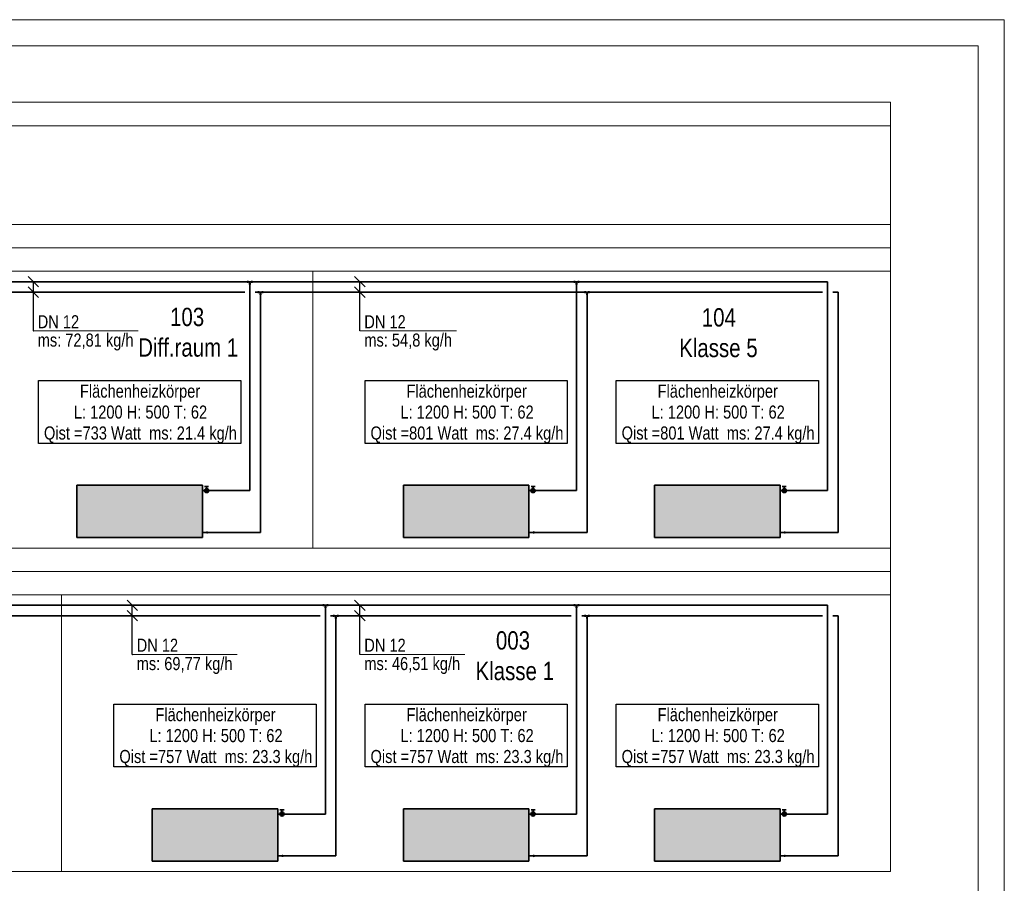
# Model space of a CAD drawing. Extents: x -88 to 926, y 37 to 334.
# Tile 12 of 12: x 738 to 926, y 169 to 334. Entities that reach past the tile are written whole.
import ezdxf
from ezdxf.lldxf.tags import DXFTag

# ---------------------------------------------------------------- set-up
doc = ezdxf.new("R2010")
doc.units = 0
doc.layers.get('0').update_dxf_attribs({"lineweight": 13})
for name, color, linetype, lineweight, true_color in [('H_BI_Heizkoerper', 1, 'Continuous', 35, 0xff0000), ('H_BI_Heizkoerperflaeche', 7, 'Continuous', 35, 0xffcccc), ('H_BI_Ruecklauf', 5, 'fein_strichliert', 35, 0x0000ff), ('H_BI_Vorlauf', 7, 'Continuous', 35, 0xed0e24), ('X_BI_Schemaaufbau', 9, 'Continuous', 18, 0x808080)]:
    doc.layers.add(name, color=color, linetype=linetype, lineweight=lineweight, true_color=true_color)
for name, color, linetype, lineweight in [('H_BI_Heizkoerpertext', 7, 'Continuous', 25), ('H_BI_Text', 7, 'Continuous', 25), ('X_BI_Geometrie', 7, 'Continuous', 13)]:
    doc.layers.add(name, color=color, linetype=linetype, lineweight=lineweight)
doc.styles.get("Standard").update_dxf_attribs({"font": 'arial.ttf'})
tags = doc.linetypes.add('fein_strichliert', pattern=[4, 1, -2, 1]).pattern_tags.tags
tags[8:9] = [DXFTag(74, 4), DXFTag(75, 0), DXFTag(340, '0'), DXFTag(46, 0.0), DXFTag(50, 0.0), DXFTag(44, 0.0), DXFTag(45, 0.0)]
tags[6:7] = [DXFTag(74, 4), DXFTag(75, 0), DXFTag(340, '0'), DXFTag(46, 0.0), DXFTag(50, 0.0), DXFTag(44, 0.0), DXFTag(45, 0.0)]
tags[4:5] = [DXFTag(74, 4), DXFTag(75, 0), DXFTag(340, '0'), DXFTag(46, 0.0), DXFTag(50, 0.0), DXFTag(44, 0.0), DXFTag(45, 0.0)]

# ---------------------------------------------------------------- blocks, each defined once
blk = doc.blocks.new('Blockreferenz-A03ENM1PI0', base_point=(-88.02, 36.58))
at = {"color": 0, "linetype": 'ByBlock', "lineweight": -2, "ltscale": 0.13}
for p, q in [((925.98, 333.58), (-88.02, 333.58)), ((925.98, 36.58), (925.98, 333.58)), ((920.98, 328.58), (-68.02, 328.58)), ((920.98, 41.58), (920.98, 328.58))]:
    blk.add_line(p, q, dxfattribs=at)
blk = doc.blocks.new('Polylinie-A03ENM1RI0', base_point=(-31.31, 170.78))
at = {"color": 0, "linetype": 'ByBlock', "lineweight": -2, "ltscale": 0.18}
for p, q in [((431.13, 223.68), (904.21, 223.68)), ((904.21, 223.68), (904.21, 170.78)), ((904.21, 170.78), (-31.31, 170.78))]:
    blk.add_line(p, q, dxfattribs=at)
blk = doc.blocks.new('Polylinie-A03ENM1TI0', base_point=(-31.31, 232.6))
at = {"color": 0, "linetype": 'ByBlock', "lineweight": -2, "ltscale": 0.18}
for p, q in [((431.13, 285.5), (904.21, 285.5)), ((904.21, 285.5), (904.21, 232.6)), ((904.21, 232.6), (-31.31, 232.6))]:
    blk.add_line(p, q, dxfattribs=at)
blk = doc.blocks.new('Polylinie-A03ENM1VI0', base_point=(-31.31, 294.42))
at = {"color": 0, "linetype": 'ByBlock', "lineweight": -2, "ltscale": 0.18}
for p, q in [((-31.31, 313.33), (788.17, 313.33)), ((788.17, 313.33), (904.21, 313.33)), ((904.21, 313.33), (904.21, 294.42)), ((904.21, 294.42), (-31.31, 294.42))]:
    blk.add_line(p, q, dxfattribs=at)
blk = doc.blocks.new('Heizkörper-A03ENM7VI0', base_point=(763.11, 172.78))
at = {"color": 0, "linetype": 'ByBlock', "lineweight": -2, "ltscale": 0.35}
for p, q in [((787.11, 182.78), (763.11, 182.78)), ((763.11, 182.78), (763.11, 172.78)), ((787.11, 172.78), (787.11, 182.78)), ((763.11, 172.78), (787.11, 172.78))]:
    blk.add_line(p, q, dxfattribs=at)
at = {"layer": 'H_BI_Heizkoerperflaeche', "linetype": 'ByBlock', "lineweight": -2, "ltscale": 0.35}
blk.add_solid([(787.11, 172.78), (787.11, 182.78), (763.11, 172.78), (763.11, 182.78)], dxfattribs=at)
at = {"layer": 'H_BI_Ruecklauf', "linetype": 'fein_strichliert', "lineweight": -2, "ltscale": 0.35}
blk.add_line((787.11, 173.78), (788.01, 173.78), dxfattribs=at)
blk.add_circle((788.01, 173.78), 0.1, dxfattribs=at)
at = {"layer": 'H_BI_Vorlauf', "linetype": 'ByBlock', "lineweight": -2, "ltscale": 0.35}
for p, q in [((788.31, 182.58), (787.51, 182.58)), ((787.91, 182.18), (787.91, 182.58)), ((787.11, 181.78), (788.71, 181.78))]:
    blk.add_line(p, q, dxfattribs=at)
for radius in [0.4, 0.3, 0.2, 0.1]:
    blk.add_circle((787.91, 181.78), radius, dxfattribs=at)
blk = doc.blocks.new('Bauteilbeschriftung-A03ENM7XI0', base_point=(755.79, 190.78))
at = {"color": 0, "lineweight": -2}
for p, q in [((755.79, 202.78), (794.43, 202.78)), ((755.79, 190.78), (755.79, 202.78)), ((794.43, 202.78), (794.43, 190.78)), ((794.43, 190.78), (755.79, 190.78))]:
    blk.add_line(p, q, dxfattribs=at)
at = {"color": 0, "linetype": 'ByBlock', "lineweight": -2, "ltscale": 0.25, "char_height": 2.5, "attachment_point": 1}
for s, insert in [('{\\W0.8;\\fArial;Flächenheizkörper}', (763.71, 202.03)), ('{\\W0.8;\\fArial;L: 1200 H: 500 T: 62}', (762.55, 198.03)), ('{\\W0.8;\\fArial;Qist =757 Watt  ms: 23.3 kg/h}', (756.83, 194.03))]:
    blk.add_mtext(s, dxfattribs=dict(at, insert=insert))
blk = doc.blocks.new('Heizkörper-A03ENM7ZI0', base_point=(859.11, 172.78))
at = {"color": 0, "linetype": 'ByBlock', "lineweight": -2, "ltscale": 0.35}
for p, q in [((883.11, 182.78), (859.11, 182.78)), ((859.11, 182.78), (859.11, 172.78)), ((883.11, 172.78), (883.11, 182.78)), ((859.11, 172.78), (883.11, 172.78))]:
    blk.add_line(p, q, dxfattribs=at)
at = {"layer": 'H_BI_Heizkoerperflaeche', "linetype": 'ByBlock', "lineweight": -2, "ltscale": 0.35}
blk.add_solid([(883.11, 172.78), (883.11, 182.78), (859.11, 172.78), (859.11, 182.78)], dxfattribs=at)
at = {"layer": 'H_BI_Ruecklauf', "linetype": 'fein_strichliert', "lineweight": -2, "ltscale": 0.35}
blk.add_line((883.11, 173.78), (884.01, 173.78), dxfattribs=at)
blk.add_circle((884.01, 173.78), 0.1, dxfattribs=at)
at = {"layer": 'H_BI_Vorlauf', "linetype": 'ByBlock', "lineweight": -2, "ltscale": 0.35}
for p, q in [((884.31, 182.58), (883.51, 182.58)), ((883.91, 182.18), (883.91, 182.58)), ((883.11, 181.78), (884.71, 181.78))]:
    blk.add_line(p, q, dxfattribs=at)
for radius in [0.4, 0.3, 0.2, 0.1]:
    blk.add_circle((883.91, 181.78), radius, dxfattribs=at)
blk = doc.blocks.new('Bauteilbeschriftung-A03ENM81I0', base_point=(851.79, 190.78))
at = {"color": 0, "lineweight": -2}
for p, q in [((851.79, 202.78), (890.43, 202.78)), ((851.79, 190.78), (851.79, 202.78)), ((890.43, 202.78), (890.43, 190.78)), ((890.43, 190.78), (851.79, 190.78))]:
    blk.add_line(p, q, dxfattribs=at)
at = {"color": 0, "linetype": 'ByBlock', "lineweight": -2, "ltscale": 0.25, "char_height": 2.5, "attachment_point": 1}
for s, insert in [('{\\W0.8;\\fArial;Flächenheizkörper}', (859.71, 202.03)), ('{\\W0.8;\\fArial;L: 1200 H: 500 T: 62}', (858.55, 198.03)), ('{\\W0.8;\\fArial;Qist =757 Watt  ms: 23.3 kg/h}', (852.83, 194.03))]:
    blk.add_mtext(s, dxfattribs=dict(at, insert=insert))
blk = doc.blocks.new('Heizkörper-A03ENM83I0', base_point=(811.11, 172.78))
at = {"color": 0, "linetype": 'ByBlock', "lineweight": -2, "ltscale": 0.35}
for p, q in [((835.11, 182.78), (811.11, 182.78)), ((811.11, 182.78), (811.11, 172.78)), ((835.11, 172.78), (835.11, 182.78)), ((811.11, 172.78), (835.11, 172.78))]:
    blk.add_line(p, q, dxfattribs=at)
at = {"layer": 'H_BI_Heizkoerperflaeche', "linetype": 'ByBlock', "lineweight": -2, "ltscale": 0.35}
blk.add_solid([(835.11, 172.78), (835.11, 182.78), (811.11, 172.78), (811.11, 182.78)], dxfattribs=at)
at = {"layer": 'H_BI_Ruecklauf', "linetype": 'fein_strichliert', "lineweight": -2, "ltscale": 0.35}
blk.add_line((835.11, 173.78), (836.01, 173.78), dxfattribs=at)
blk.add_circle((836.01, 173.78), 0.1, dxfattribs=at)
at = {"layer": 'H_BI_Vorlauf', "linetype": 'ByBlock', "lineweight": -2, "ltscale": 0.35}
for p, q in [((836.31, 182.58), (835.51, 182.58)), ((835.91, 182.18), (835.91, 182.58)), ((835.11, 181.78), (836.71, 181.78))]:
    blk.add_line(p, q, dxfattribs=at)
for radius in [0.4, 0.3, 0.2, 0.1]:
    blk.add_circle((835.91, 181.78), radius, dxfattribs=at)
blk = doc.blocks.new('Bauteilbeschriftung-A03ENM85I0', base_point=(803.79, 190.78))
at = {"color": 0, "lineweight": -2}
for p, q in [((803.79, 202.78), (842.43, 202.78)), ((803.79, 190.78), (803.79, 202.78)), ((842.43, 202.78), (842.43, 190.78)), ((842.43, 190.78), (803.79, 190.78))]:
    blk.add_line(p, q, dxfattribs=at)
at = {"color": 0, "linetype": 'ByBlock', "lineweight": -2, "ltscale": 0.25, "char_height": 2.5, "attachment_point": 1}
for s, insert in [('{\\W0.8;\\fArial;Flächenheizkörper}', (811.71, 202.03)), ('{\\W0.8;\\fArial;L: 1200 H: 500 T: 62}', (810.55, 198.03)), ('{\\W0.8;\\fArial;Qist =757 Watt  ms: 23.3 kg/h}', (804.83, 194.03))]:
    blk.add_mtext(s, dxfattribs=dict(at, insert=insert))
blk = doc.blocks.new('Teilstrecke-A03ENM87I0', base_point=(836.71, 181.78))
at = {"color": 0, "linetype": 'ByBlock', "lineweight": -2, "ltscale": 0.35}
for p, q in [((844.21, 181.78), (844.21, 221.68)), ((836.71, 181.78), (844.21, 181.78))]:
    blk.add_line(p, q, dxfattribs=at)
blk = doc.blocks.new('Teilstrecke-A03ENM89I0', base_point=(836.01, 173.78))
at = {"color": 0, "linetype": 'ByBlock', "lineweight": -2, "ltscale": 0.35}
for p, q in [((846.21, 173.78), (846.21, 219.68)), ((836.01, 173.78), (846.21, 173.78))]:
    blk.add_line(p, q, dxfattribs=at)
blk = doc.blocks.new('T-Stück-A03ENM8BI0', base_point=(843.83, 221.3))
at = {"color": 0, "lineweight": -2}
for p, q in [((843.83, 221.86), (843.83, 221.49)), ((844.02, 221.3), (844.4, 221.3)), ((844.58, 221.49), (844.58, 221.86))]:
    blk.add_line(p, q, dxfattribs=at)
blk = doc.blocks.new('T-Stück-A03ENM8DI0', base_point=(845.83, 219.3))
at = {"color": 0, "linetype": 'Continuous', "lineweight": -2, "ltscale": 0.35}
for p, q in [((845.83, 219.86), (845.83, 219.49)), ((846.02, 219.3), (846.4, 219.3)), ((846.58, 219.49), (846.58, 219.86))]:
    blk.add_line(p, q, dxfattribs=at)
blk = doc.blocks.new('Teilstrecke-A03ENM8FI0', base_point=(844.21, 181.78))
at = {"color": 0, "linetype": 'ByBlock', "lineweight": -2, "ltscale": 0.35}
for p, q in [((892.21, 221.68), (844.21, 221.68)), ((892.21, 181.78), (892.21, 221.68)), ((884.71, 181.78), (892.21, 181.78))]:
    blk.add_line(p, q, dxfattribs=at)
blk = doc.blocks.new('Teilstrecke-A03ENM8HI0', base_point=(846.21, 173.78))
at = {"color": 0, "linetype": 'ByBlock', "lineweight": -2, "ltscale": 0.35}
for p, q in [((891.21, 219.68), (846.21, 219.68)), ((894.21, 219.68), (893.21, 219.68)), ((894.21, 173.78), (894.21, 219.68)), ((884.01, 173.78), (894.21, 173.78))]:
    blk.add_line(p, q, dxfattribs=at)
blk = doc.blocks.new('Teilstrecke-A03ENM8JI0', base_point=(788.71, 181.78))
at = {"color": 0, "linetype": 'ByBlock', "lineweight": -2, "ltscale": 0.35}
for p, q in [((796.21, 181.78), (796.21, 221.68)), ((788.71, 181.78), (796.21, 181.78))]:
    blk.add_line(p, q, dxfattribs=at)
blk = doc.blocks.new('Teilstrecke-A03ENM8LI0', base_point=(796.21, 221.68))
at = {"color": 0, "linetype": 'ByBlock', "lineweight": -2, "ltscale": 0.35}
blk.add_line((796.21, 221.68), (844.21, 221.68), dxfattribs=at)
blk = doc.blocks.new('T-Stück-A03ENM8NI0', base_point=(795.83, 221.3))
at = {"color": 0, "lineweight": -2}
for p, q in [((795.83, 221.86), (795.83, 221.49)), ((796.02, 221.3), (796.4, 221.3)), ((796.58, 221.49), (796.58, 221.86))]:
    blk.add_line(p, q, dxfattribs=at)
blk = doc.blocks.new('Teilstrecke-A03ENM8PI0', base_point=(788.01, 173.78))
at = {"color": 0, "linetype": 'ByBlock', "lineweight": -2, "ltscale": 0.35}
for p, q in [((798.21, 173.78), (798.21, 219.68)), ((788.01, 173.78), (798.21, 173.78))]:
    blk.add_line(p, q, dxfattribs=at)
blk = doc.blocks.new('Teilstrecke-A03ENM8RI0', base_point=(798.21, 219.68))
at = {"color": 0, "linetype": 'ByBlock', "lineweight": -2, "ltscale": 0.35}
for p, q in [((798.21, 219.68), (843.21, 219.68)), ((845.21, 219.68), (846.21, 219.68))]:
    blk.add_line(p, q, dxfattribs=at)
blk = doc.blocks.new('T-Stück-A03ENM8TI0', base_point=(797.83, 219.3))
at = {"color": 0, "linetype": 'Continuous', "lineweight": -2, "ltscale": 0.35}
for p, q in [((797.83, 219.86), (797.83, 219.49)), ((798.02, 219.3), (798.4, 219.3)), ((798.58, 219.49), (798.58, 219.86))]:
    blk.add_line(p, q, dxfattribs=at)
blk = doc.blocks.new('Teilstrecke-A03ENM8VI0', base_point=(733.79, 221.68))
at = {"color": 0, "linetype": 'ByBlock', "lineweight": -2, "ltscale": 0.35}
blk.add_line((733.79, 221.68), (796.21, 221.68), dxfattribs=at)
blk = doc.blocks.new('Teilstrecke-A03ENM93I0', base_point=(735.79, 219.68))
at = {"color": 0, "linetype": 'ByBlock', "lineweight": -2, "ltscale": 0.35}
for p, q in [((735.79, 219.68), (795.21, 219.68)), ((797.21, 219.68), (798.21, 219.68))]:
    blk.add_line(p, q, dxfattribs=at)
blk = doc.blocks.new('Heizkörper-A03ENMAVI0', base_point=(748.69, 234.6))
at = {"color": 0, "linetype": 'ByBlock', "lineweight": -2, "ltscale": 0.35}
for p, q in [((772.69, 244.6), (748.69, 244.6)), ((748.69, 244.6), (748.69, 234.6)), ((772.69, 234.6), (772.69, 244.6)), ((748.69, 234.6), (772.69, 234.6))]:
    blk.add_line(p, q, dxfattribs=at)
at = {"layer": 'H_BI_Heizkoerperflaeche', "linetype": 'ByBlock', "lineweight": -2, "ltscale": 0.35}
blk.add_solid([(772.69, 234.6), (772.69, 244.6), (748.69, 234.6), (748.69, 244.6)], dxfattribs=at)
at = {"layer": 'H_BI_Ruecklauf', "linetype": 'fein_strichliert', "lineweight": -2, "ltscale": 0.35}
blk.add_line((772.69, 235.6), (773.59, 235.6), dxfattribs=at)
blk.add_circle((773.59, 235.6), 0.1, dxfattribs=at)
at = {"layer": 'H_BI_Vorlauf', "linetype": 'ByBlock', "lineweight": -2, "ltscale": 0.35}
for p, q in [((772.69, 243.6), (774.29, 243.6)), ((773.89, 244.4), (773.09, 244.4)), ((773.49, 244), (773.49, 244.4))]:
    blk.add_line(p, q, dxfattribs=at)
for radius in [0.4, 0.3, 0.2, 0.1]:
    blk.add_circle((773.49, 243.6), radius, dxfattribs=at)
blk = doc.blocks.new('Bauteilbeschriftung-A03ENMAXI0', base_point=(741.36, 252.6))
at = {"color": 0, "lineweight": -2}
for p, q in [((741.36, 264.6), (780.01, 264.6)), ((741.36, 252.6), (741.36, 264.6)), ((780.01, 264.6), (780.01, 252.6)), ((780.01, 252.6), (741.36, 252.6))]:
    blk.add_line(p, q, dxfattribs=at)
at = {"color": 0, "linetype": 'ByBlock', "lineweight": -2, "ltscale": 0.25, "char_height": 2.5, "attachment_point": 1}
for s, insert in [('{\\W0.8;\\fArial;Flächenheizkörper}', (749.29, 263.85)), ('{\\W0.8;\\fArial;L: 1200 H: 500 T: 62}', (748.13, 259.85)), ('{\\W0.8;\\fArial;Qist =733 Watt  ms: 21.4 kg/h}', (742.41, 255.85))]:
    blk.add_mtext(s, dxfattribs=dict(at, insert=insert))
blk = doc.blocks.new('Teilstrecke-A03ENMAZI0', base_point=(773.59, 235.6))
at = {"color": 0, "linetype": 'ByBlock', "lineweight": -2, "ltscale": 0.35}
for p, q in [((783.79, 235.6), (783.79, 281.5)), ((773.59, 235.6), (783.79, 235.6))]:
    blk.add_line(p, q, dxfattribs=at)
blk = doc.blocks.new('Teilstrecke-A03ENMB1I0', base_point=(774.29, 243.6))
at = {"color": 0, "linetype": 'ByBlock', "lineweight": -2, "ltscale": 0.35}
for p, q in [((781.79, 243.6), (781.79, 283.5)), ((774.29, 243.6), (781.79, 243.6))]:
    blk.add_line(p, q, dxfattribs=at)
blk = doc.blocks.new('Heizkörper-A03ENMB3I0', base_point=(811.11, 234.6))
at = {"color": 0, "linetype": 'ByBlock', "lineweight": -2, "ltscale": 0.35}
for p, q in [((835.11, 244.6), (811.11, 244.6)), ((811.11, 244.6), (811.11, 234.6)), ((835.11, 234.6), (835.11, 244.6)), ((811.11, 234.6), (835.11, 234.6))]:
    blk.add_line(p, q, dxfattribs=at)
at = {"layer": 'H_BI_Heizkoerperflaeche', "linetype": 'ByBlock', "lineweight": -2, "ltscale": 0.35}
blk.add_solid([(835.11, 234.6), (835.11, 244.6), (811.11, 234.6), (811.11, 244.6)], dxfattribs=at)
at = {"layer": 'H_BI_Ruecklauf', "linetype": 'fein_strichliert', "lineweight": -2, "ltscale": 0.35}
blk.add_line((835.11, 235.6), (836.01, 235.6), dxfattribs=at)
blk.add_circle((836.01, 235.6), 0.1, dxfattribs=at)
at = {"layer": 'H_BI_Vorlauf', "linetype": 'ByBlock', "lineweight": -2, "ltscale": 0.35}
for p, q in [((835.11, 243.6), (836.71, 243.6)), ((836.31, 244.4), (835.51, 244.4)), ((835.91, 244), (835.91, 244.4))]:
    blk.add_line(p, q, dxfattribs=at)
for radius in [0.4, 0.3, 0.2, 0.1]:
    blk.add_circle((835.91, 243.6), radius, dxfattribs=at)
blk = doc.blocks.new('Bauteilbeschriftung-A03ENMB5I0', base_point=(803.79, 252.6))
at = {"color": 0, "lineweight": -2}
for p, q in [((803.79, 264.6), (842.43, 264.6)), ((803.79, 252.6), (803.79, 264.6)), ((842.43, 264.6), (842.43, 252.6)), ((842.43, 252.6), (803.79, 252.6))]:
    blk.add_line(p, q, dxfattribs=at)
at = {"color": 0, "linetype": 'ByBlock', "lineweight": -2, "ltscale": 0.25, "char_height": 2.5, "attachment_point": 1}
for s, insert in [('{\\W0.8;\\fArial;Flächenheizkörper}', (811.71, 263.85)), ('{\\W0.8;\\fArial;L: 1200 H: 500 T: 62}', (810.55, 259.85)), ('{\\W0.8;\\fArial;Qist =801 Watt  ms: 27.4 kg/h}', (804.83, 255.85))]:
    blk.add_mtext(s, dxfattribs=dict(at, insert=insert))
blk = doc.blocks.new('Heizkörper-A03ENMB7I0', base_point=(859.11, 234.6))
at = {"color": 0, "linetype": 'ByBlock', "lineweight": -2, "ltscale": 0.35}
for p, q in [((883.11, 244.6), (859.11, 244.6)), ((859.11, 244.6), (859.11, 234.6)), ((883.11, 234.6), (883.11, 244.6)), ((859.11, 234.6), (883.11, 234.6))]:
    blk.add_line(p, q, dxfattribs=at)
at = {"layer": 'H_BI_Heizkoerperflaeche', "linetype": 'ByBlock', "lineweight": -2, "ltscale": 0.35}
blk.add_solid([(883.11, 234.6), (883.11, 244.6), (859.11, 234.6), (859.11, 244.6)], dxfattribs=at)
at = {"layer": 'H_BI_Ruecklauf', "linetype": 'fein_strichliert', "lineweight": -2, "ltscale": 0.35}
blk.add_line((883.11, 235.6), (884.01, 235.6), dxfattribs=at)
blk.add_circle((884.01, 235.6), 0.1, dxfattribs=at)
at = {"layer": 'H_BI_Vorlauf', "linetype": 'ByBlock', "lineweight": -2, "ltscale": 0.35}
for p, q in [((883.11, 243.6), (884.71, 243.6)), ((884.31, 244.4), (883.51, 244.4)), ((883.91, 244), (883.91, 244.4))]:
    blk.add_line(p, q, dxfattribs=at)
for radius in [0.4, 0.3, 0.2, 0.1]:
    blk.add_circle((883.91, 243.6), radius, dxfattribs=at)
blk = doc.blocks.new('Bauteilbeschriftung-A03ENMB9I0', base_point=(851.79, 252.6))
at = {"color": 0, "lineweight": -2}
for p, q in [((851.79, 264.6), (890.43, 264.6)), ((851.79, 252.6), (851.79, 264.6)), ((890.43, 264.6), (890.43, 252.6)), ((890.43, 252.6), (851.79, 252.6))]:
    blk.add_line(p, q, dxfattribs=at)
at = {"color": 0, "linetype": 'ByBlock', "lineweight": -2, "ltscale": 0.25, "char_height": 2.5, "attachment_point": 1}
for s, insert in [('{\\W0.8;\\fArial;Flächenheizkörper}', (859.71, 263.85)), ('{\\W0.8;\\fArial;L: 1200 H: 500 T: 62}', (858.55, 259.85)), ('{\\W0.8;\\fArial;Qist =801 Watt  ms: 27.4 kg/h}', (852.83, 255.85))]:
    blk.add_mtext(s, dxfattribs=dict(at, insert=insert))
blk = doc.blocks.new('Teilstrecke-A03ENMBZI0', base_point=(836.01, 235.6))
at = {"color": 0, "linetype": 'ByBlock', "lineweight": -2, "ltscale": 0.35}
for p, q in [((846.21, 235.6), (846.21, 281.5)), ((836.01, 235.6), (846.21, 235.6))]:
    blk.add_line(p, q, dxfattribs=at)
blk = doc.blocks.new('Teilstrecke-A03ENMC1I0', base_point=(846.21, 235.6))
at = {"color": 0, "linetype": 'ByBlock', "lineweight": -2, "ltscale": 0.35}
for p, q in [((846.21, 281.5), (891.21, 281.5)), ((893.21, 281.5), (894.21, 281.5)), ((894.21, 281.5), (894.21, 235.6)), ((894.21, 235.6), (884.01, 235.6))]:
    blk.add_line(p, q, dxfattribs=at)
blk = doc.blocks.new('T-Stück-A03ENMC3I0', base_point=(845.83, 281.12))
at = {"color": 0, "linetype": 'Continuous', "lineweight": -2, "ltscale": 0.35}
for p, q in [((845.83, 281.68), (845.83, 281.31)), ((846.02, 281.12), (846.4, 281.12)), ((846.58, 281.31), (846.58, 281.68))]:
    blk.add_line(p, q, dxfattribs=at)
blk = doc.blocks.new('Teilstrecke-A03ENMCXI0', base_point=(721.36, 281.5))
at = {"color": 0, "linetype": 'ByBlock', "lineweight": -2, "ltscale": 0.35}
for p, q in [((721.36, 281.5), (780.79, 281.5)), ((782.79, 281.5), (783.79, 281.5))]:
    blk.add_line(p, q, dxfattribs=at)
blk = doc.blocks.new('Teilstrecke-A03ENMCZI0', base_point=(783.79, 281.5))
at = {"color": 0, "linetype": 'ByBlock', "lineweight": -2, "ltscale": 0.35}
blk.add_line((783.79, 281.5), (846.21, 281.5), dxfattribs=at)
blk = doc.blocks.new('Teilstrecke-A03ENMD1I0', base_point=(719.36, 283.5))
at = {"color": 0, "linetype": 'ByBlock', "lineweight": -2, "ltscale": 0.35}
blk.add_line((719.36, 283.5), (781.79, 283.5), dxfattribs=at)
blk = doc.blocks.new('Teilstrecke-A03ENMD3I0', base_point=(781.79, 283.5))
at = {"color": 0, "linetype": 'ByBlock', "lineweight": -2, "ltscale": 0.35}
blk.add_line((781.79, 283.5), (844.21, 283.5), dxfattribs=at)
blk = doc.blocks.new('Teilstrecke-A03ENMD5I0', base_point=(836.71, 243.6))
at = {"color": 0, "linetype": 'ByBlock', "lineweight": -2, "ltscale": 0.35}
for p, q in [((844.21, 243.6), (844.21, 283.5)), ((836.71, 243.6), (844.21, 243.6))]:
    blk.add_line(p, q, dxfattribs=at)
blk = doc.blocks.new('Teilstrecke-A03ENMD7I0', base_point=(844.21, 243.6))
at = {"color": 0, "linetype": 'ByBlock', "lineweight": -2, "ltscale": 0.35}
for p, q in [((844.21, 283.5), (892.21, 283.5)), ((892.21, 283.5), (892.21, 243.6)), ((892.21, 243.6), (884.71, 243.6))]:
    blk.add_line(p, q, dxfattribs=at)
blk = doc.blocks.new('T-Stück-A03ENMDPI0', base_point=(783.41, 281.12))
at = {"color": 0, "linetype": 'Continuous', "lineweight": -2, "ltscale": 0.35}
for p, q in [((783.41, 281.68), (783.41, 281.31)), ((783.6, 281.12), (783.97, 281.12)), ((784.16, 281.31), (784.16, 281.68))]:
    blk.add_line(p, q, dxfattribs=at)
blk = doc.blocks.new('T-Stück-A03ENMDRI0', base_point=(781.41, 283.12))
at = {"color": 0, "lineweight": -2}
for p, q in [((781.41, 283.68), (781.41, 283.31)), ((781.6, 283.12), (781.97, 283.12)), ((782.16, 283.31), (782.16, 283.68))]:
    blk.add_line(p, q, dxfattribs=at)
blk = doc.blocks.new('T-Stück-A03ENMDTI0', base_point=(843.83, 283.12))
at = {"color": 0, "lineweight": -2}
for p, q in [((843.83, 283.68), (843.83, 283.31)), ((844.02, 283.12), (844.4, 283.12)), ((844.58, 283.31), (844.58, 283.68))]:
    blk.add_line(p, q, dxfattribs=at)
blk = doc.blocks.new('Bauteilbeschriftung-A03ENMEFI0', base_point=(758.3, 209.29))
at = {"color": 0, "linetype": 'ByBlock', "lineweight": -2, "ltscale": 0.25}
for p, q in [((758.3, 222.68), (760.3, 220.68)), ((758.3, 220.68), (760.3, 218.68)), ((759.3, 212.29), (759.3, 221.68))]:
    blk.add_line(p, q, dxfattribs=at)
at = {"color": 0, "lineweight": 18}
blk.add_line((759.3, 212.29), (779.33, 212.29), dxfattribs=at)
at = {"color": 0, "lineweight": -2}
blk.add_circle((759.3, 212.29), 0.01, dxfattribs=at)
at = {"color": 0, "linetype": 'ByBlock', "lineweight": -2, "ltscale": 0.25, "char_height": 2.5, "attachment_point": 1}
for s, insert in [('{\\W0.8;\\fArial;DN 12}', (760.13, 215.29)), ('{\\W0.8;\\fArial;ms: 69,77 kg/h}', (760.13, 211.79))]:
    blk.add_mtext(s, dxfattribs=dict(at, insert=insert))
blk = doc.blocks.new('Bauteilbeschriftung-A03ENMEHI0', base_point=(801.8, 209.29))
at = {"color": 0, "linetype": 'ByBlock', "lineweight": -2, "ltscale": 0.25}
for p, q in [((801.8, 222.68), (803.8, 220.68)), ((801.8, 220.68), (803.8, 218.68)), ((802.8, 212.29), (802.8, 221.68))]:
    blk.add_line(p, q, dxfattribs=at)
at = {"color": 0, "lineweight": 18}
blk.add_line((802.8, 212.29), (822.84, 212.29), dxfattribs=at)
at = {"color": 0, "lineweight": -2}
blk.add_circle((802.8, 212.29), 0.01, dxfattribs=at)
at = {"color": 0, "linetype": 'ByBlock', "lineweight": -2, "ltscale": 0.25, "char_height": 2.5, "attachment_point": 1}
for s, insert in [('{\\W0.8;\\fArial;DN 12}', (803.64, 215.29)), ('{\\W0.8;\\fArial;ms: 46,51 kg/h}', (803.64, 211.79))]:
    blk.add_mtext(s, dxfattribs=dict(at, insert=insert))
blk = doc.blocks.new('Bauteilbeschriftung-A03ENMEJI0', base_point=(801.8, 271.11))
at = {"color": 0, "linetype": 'ByBlock', "lineweight": -2, "ltscale": 0.25}
for p, q in [((801.8, 284.5), (803.8, 282.5)), ((801.8, 282.5), (803.8, 280.5)), ((802.8, 274.11), (802.8, 283.5))]:
    blk.add_line(p, q, dxfattribs=at)
at = {"color": 0, "lineweight": 18}
blk.add_line((802.8, 274.11), (821.28, 274.11), dxfattribs=at)
at = {"color": 0, "lineweight": -2}
blk.add_circle((802.8, 274.11), 0.01, dxfattribs=at)
at = {"color": 0, "linetype": 'ByBlock', "lineweight": -2, "ltscale": 0.25, "char_height": 2.5, "attachment_point": 1}
for s, insert in [('{\\W0.8;\\fArial;DN 12}', (803.64, 277.11)), ('{\\W0.8;\\fArial;ms: 54,8 kg/h}', (803.64, 273.61))]:
    blk.add_mtext(s, dxfattribs=dict(at, insert=insert))
blk = doc.blocks.new('Bauteilbeschriftung-A03ENMELI0', base_point=(739.38, 271.11))
at = {"color": 0, "linetype": 'ByBlock', "lineweight": -2, "ltscale": 0.25}
for p, q in [((739.38, 284.5), (741.38, 282.5)), ((739.38, 282.5), (741.38, 280.5)), ((740.38, 274.11), (740.38, 283.5))]:
    blk.add_line(p, q, dxfattribs=at)
at = {"color": 0, "lineweight": 18}
blk.add_line((740.38, 274.11), (760.41, 274.11), dxfattribs=at)
at = {"color": 0, "lineweight": -2}
blk.add_circle((740.38, 274.11), 0.01, dxfattribs=at)
at = {"color": 0, "linetype": 'ByBlock', "lineweight": -2, "ltscale": 0.25, "char_height": 2.5, "attachment_point": 1}
for s, insert in [('{\\W0.8;\\fArial;DN 12}', (741.21, 277.11)), ('{\\W0.8;\\fArial;ms: 72,81 kg/h}', (741.21, 273.61))]:
    blk.add_mtext(s, dxfattribs=dict(at, insert=insert))

msp = doc.modelspace()

# ---------------------------------------------------------------- linework, layer by layer
at = {"layer": 'X_BI_Schemaaufbau', "ltscale": 0.18}
for p, q in [((-39.61, 317.79), (904.21, 317.79)), ((904.21, 313.33), (904.21, 317.79)), ((904.21, 285.5), (904.21, 294.42)), ((-31.31, 289.96), (904.21, 289.96)), ((793.79, 232.6), (793.79, 285.5)), ((904.21, 223.68), (904.21, 232.6)), ((587.36, 228.14), (904.21, 228.14)), ((745.79, 170.78), (745.79, 223.68))]:
    msp.add_line(p, q, dxfattribs=at)

# ---------------------------------------------------------------- block references
at = {"layer": 'H_BI_Heizkoerper', "ltscale": 0.35}
for name, p in [('Heizkörper-A03ENMAVI0', (748.69, 234.6)), ('Heizkörper-A03ENMB3I0', (811.11, 234.6)), ('Heizkörper-A03ENMB7I0', (859.11, 234.6)), ('Heizkörper-A03ENM7VI0', (763.11, 172.78)), ('Heizkörper-A03ENM83I0', (811.11, 172.78)), ('Heizkörper-A03ENM7ZI0', (859.11, 172.78))]:
    msp.add_blockref(name, p, dxfattribs=at)
at = {"layer": 'H_BI_Heizkoerpertext', "ltscale": 0.25}
for name, p in [('Bauteilbeschriftung-A03ENMAXI0', (741.36, 252.6)), ('Bauteilbeschriftung-A03ENMB5I0', (803.79, 252.6)), ('Bauteilbeschriftung-A03ENMB9I0', (851.79, 252.6)), ('Bauteilbeschriftung-A03ENM7XI0', (755.79, 190.78)), ('Bauteilbeschriftung-A03ENM85I0', (803.79, 190.78)), ('Bauteilbeschriftung-A03ENM81I0', (851.79, 190.78))]:
    msp.add_blockref(name, p, dxfattribs=at)
at = {"layer": 'H_BI_Ruecklauf', "ltscale": 0.35}
for name, p in [('Teilstrecke-A03ENMCXI0', (721.36, 281.5)), ('Teilstrecke-A03ENMAZI0', (773.59, 235.6)), ('T-Stück-A03ENMDPI0', (783.41, 281.12)), ('Teilstrecke-A03ENMCZI0', (783.79, 281.5)), ('Teilstrecke-A03ENMBZI0', (836.01, 235.6)), ('T-Stück-A03ENMC3I0', (845.83, 281.12)), ('Teilstrecke-A03ENMC1I0', (846.21, 235.6)), ('Teilstrecke-A03ENM93I0', (735.79, 219.68)), ('Teilstrecke-A03ENM8PI0', (788.01, 173.78)), ('T-Stück-A03ENM8TI0', (797.83, 219.3)), ('Teilstrecke-A03ENM8RI0', (798.21, 219.68)), ('Teilstrecke-A03ENM89I0', (836.01, 173.78)), ('T-Stück-A03ENM8DI0', (845.83, 219.3)), ('Teilstrecke-A03ENM8HI0', (846.21, 173.78))]:
    msp.add_blockref(name, p, dxfattribs=at)
at = {"layer": 'H_BI_Text', "ltscale": 0.25}
for name, p in [('Bauteilbeschriftung-A03ENMELI0', (739.38, 271.11)), ('Bauteilbeschriftung-A03ENMEJI0', (801.8, 271.11)), ('Bauteilbeschriftung-A03ENMEFI0', (758.3, 209.29)), ('Bauteilbeschriftung-A03ENMEHI0', (801.8, 209.29))]:
    msp.add_blockref(name, p, dxfattribs=at)
at = {"layer": 'H_BI_Vorlauf', "ltscale": 0.35}
for name, p in [('Teilstrecke-A03ENMD1I0', (719.36, 283.5)), ('Teilstrecke-A03ENMB1I0', (774.29, 243.6)), ('T-Stück-A03ENMDRI0', (781.41, 283.12)), ('Teilstrecke-A03ENMD3I0', (781.79, 283.5)), ('Teilstrecke-A03ENMD5I0', (836.71, 243.6)), ('T-Stück-A03ENMDTI0', (843.83, 283.12)), ('Teilstrecke-A03ENMD7I0', (844.21, 243.6)), ('Teilstrecke-A03ENM8VI0', (733.79, 221.68)), ('Teilstrecke-A03ENM8JI0', (788.71, 181.78)), ('T-Stück-A03ENM8NI0', (795.83, 221.3)), ('Teilstrecke-A03ENM8LI0', (796.21, 221.68)), ('Teilstrecke-A03ENM87I0', (836.71, 181.78)), ('T-Stück-A03ENM8BI0', (843.83, 221.3)), ('Teilstrecke-A03ENM8FI0', (844.21, 181.78))]:
    msp.add_blockref(name, p, dxfattribs=at)
at = {"layer": 'X_BI_Geometrie', "ltscale": 0.13}
msp.add_blockref('Blockreferenz-A03ENM1PI0', (-88.02, 36.58), dxfattribs=at)
at = {"layer": 'X_BI_Schemaaufbau', "ltscale": 0.18}
for name, p in [('Polylinie-A03ENM1VI0', (-31.31, 294.42)), ('Polylinie-A03ENM1TI0', (-31.31, 232.6)), ('Polylinie-A03ENM1RI0', (-31.31, 170.78))]:
    msp.add_blockref(name, p, dxfattribs=at)

# ---------------------------------------------------------------- texts
at = {"layer": 'X_BI_Schemaaufbau', "ltscale": 0.18, "char_height": 3.5, "attachment_point": 1}
for s, insert in [('{\\W0.8;\\fArial;103}', (766.51, 278.53)), ('{\\W0.8;\\fArial;104}', (868.15, 278.45)), ('{\\W0.8;\\fArial;Diff.raum 1}', (760.42, 272.69)), ('{\\W0.8;\\fArial;Klasse 5}', (863.83, 272.6)), ('{\\W0.8;\\fArial;003}', (828.8, 216.71)), ('{\\W0.8;\\fArial;Klasse 1}', (824.9, 210.87))]:
    msp.add_mtext(s, dxfattribs=dict(at, insert=insert))

doc.saveas('drawing.dxf')
